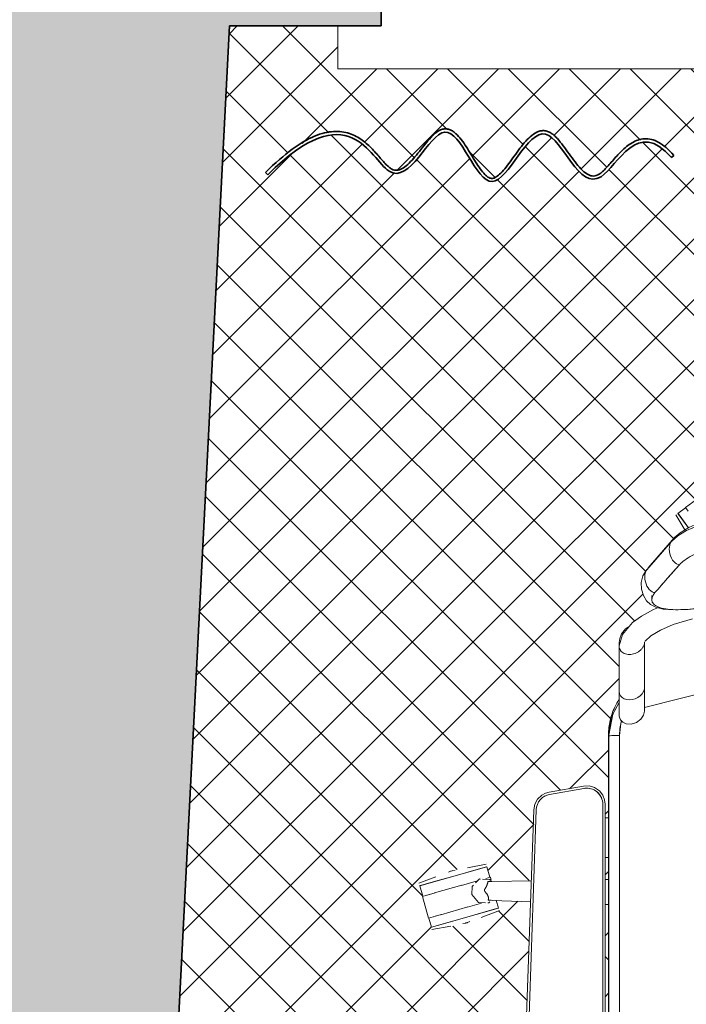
# Model space of a CAD drawing. Header units: centimetres. Extents: x -916 to 134, y 2044 to 2775.
# Tile 212 of 256: x -806 to -744, y 2591 to 2683. Entities that reach past the tile are written whole.
import ezdxf

# ---------------------------------------------------------------- set-up
doc = ezdxf.new("R2010")
doc.units = ezdxf.units.CM
for name, color, linetype, lineweight in [('Meble', 7, 'Continuous', 18), ('Okna', 7, 'Continuous', 18), ('Okna-2', 250, 'Continuous', 35), ('Wzór powierzchni-1', 253, 'Continuous', 18), ('Ściany-1', 254, 'Continuous', 18), ('Ściany-2', 250, 'Continuous', 35)]:
    doc.layers.add(name, color=color, linetype=linetype, lineweight=lineweight)

# ---------------------------------------------------------------- blocks, each defined once
blk = doc.blocks.new('Zasłona - Zasłona-857148-Posadzki')
at = {"layer": 'Okna-2'}
for p, q in [((-745.242, 2667.829), (-745.012, 2668.022)), ((-782.955, 2666.446), (-782.745, 2666.235))]:
    blk.add_line(p, q, dxfattribs=at)
for points, knots in [([(-782.745, 2666.235), (-775.183, 2673.797), (-771.096, 2661.009), (-766.011, 2674.982), (-762.133, 2660.794), (-757.001, 2674.893), (-752.693, 2661.047), (-748.376, 2671.565), (-745.242, 2667.829)], [0, 0, 0, 0, 0.444915, 0.935639, 1.444382, 1.948916, 2.415344, 2.766197, 2.766197, 2.766197, 2.766197]), ([(-745.012, 2668.022), (-745.495, 2668.597), (-746.188, 2669.195), (-747.086, 2669.551), (-747.739, 2669.609), (-748.35, 2669.483), (-749.091, 2669.131), (-749.897, 2668.449), (-750.597, 2667.653), (-751.109, 2667.064), (-751.468, 2666.677), (-751.8, 2666.375), (-752.09, 2666.195), (-752.347, 2666.116), (-752.588, 2666.112), (-752.835, 2666.175), (-753.183, 2666.352), (-753.642, 2666.745), (-754.196, 2667.409), (-754.744, 2668.17), (-755.286, 2668.937), (-755.741, 2669.509), (-756.118, 2669.885), (-756.413, 2670.115), (-756.68, 2670.253), (-756.911, 2670.318), (-757.144, 2670.347), (-757.432, 2670.316), (-757.864, 2670.156), (-758.354, 2669.799), (-758.907, 2669.211), (-759.444, 2668.521), (-759.968, 2667.793), (-760.479, 2667.094), (-760.972, 2666.491), (-761.357, 2666.13), (-761.63, 2665.96), (-761.778, 2665.906), (-761.88, 2665.891), (-761.974, 2665.891), (-762.102, 2665.92), (-762.279, 2666.012), (-762.539, 2666.216), (-762.889, 2666.61), (-763.32, 2667.237), (-763.756, 2667.949), (-764.198, 2668.681), (-764.651, 2669.37), (-765.044, 2669.859), (-765.382, 2670.171), (-765.653, 2670.358), (-765.951, 2670.482), (-766.28, 2670.521), (-766.608, 2670.45), (-766.905, 2670.301), (-767.185, 2670.095), (-767.546, 2669.762), (-767.99, 2669.256), (-768.525, 2668.574), (-769.066, 2667.893), (-769.611, 2667.29), (-770.057, 2666.919), (-770.396, 2666.737), (-770.635, 2666.662), (-770.859, 2666.647), (-771.085, 2666.693), (-771.328, 2666.813), (-771.606, 2667.039), (-771.915, 2667.358), (-772.362, 2667.871), (-772.998, 2668.617), (-773.934, 2669.488), (-775.114, 2670.143), (-776.586, 2670.361), (-778.343, 2669.948), (-780.418, 2668.761), (-782.059, 2667.342), (-782.955, 2666.446)], [-2.766197, -2.766197, -2.766197, -2.766197, -2.714004, -2.687908, -2.661812, -2.635716, -2.60962, -2.557427, -2.505235, -2.479139, -2.453043, -2.426946, -2.40085, -2.374754, -2.348658, -2.322562, -2.296465, -2.244273, -2.192081, -2.139888, -2.087696, -2.035503, -2.009407, -1.983311, -1.957215, -1.944167, -1.931119, -1.905022, -1.878926, -1.826734, -1.774541, -1.722349, -1.670157, -1.617964, -1.565772, -1.513579, -1.487483, -1.461387, -1.448339, -1.435291, -1.409195, -1.383098, -1.357002, -1.30481, -1.252617, -1.200425, -1.148233, -1.09604, -1.043848, -1.017752, -0.991655, -0.965559, -0.939463, -0.913367, -0.887271, -0.861175, -0.835078, -0.782886, -0.730694, -0.678501, -0.626309, -0.574116, -0.54802, -0.521924, -0.495828, -0.469732, -0.443635, -0.417539, -0.391443, -0.365347, -0.313154, -0.260962, -0.20877, -0.156577, -0.104385, -0.052192, 0, 0, 0, 0])]:
    blk.add_open_spline(points, degree=3, knots=knots, dxfattribs=at)
blk = doc.blocks.new('Blocks_Tella Chair_F06375EN - Black-590145-Posadzki')
at = {"layer": 'Meble'}
for p, q in [((-13.752, 33.996), (-15.451, 32.762)), ((-15.451, 32.762), (-13.752, 33.996)), ((-15.504, 30.702), (-16.349, 32.1)), ((-15.434, 32.739), (-16.141, 32.225)), ((-16.141, 32.225), (-15.19, 30.916)), ((-15.451, 32.762), (-15.199, 32.415)), ((-16.747, 29.604), (-19.038, 26.988)), ((-18.731, 27.384), (-16.453, 29.966)), ((-18.901, 27.158), (-18.731, 27.384)), ((-18.581, 24.591), (-18.581, 24.2)), ((-21.607, 20.227), (-21.607, 18.787)), ((-19.238, 16.099), (-19.238, 20.281)), ((-21.605, 19.9), (-21.605, 15.694)), ((-21.607, 18.787), (-21.607, 18.764)), ((-21.605, 15.672), (-21.605, 15.188)), ((-21.604, 15.672), (-21.569, 15.458)), ((-19.479, 15.458), (-19.344, 15.672)), ((-19.344, 15.672), (-19.262, 15.896)), ((-19.262, 15.896), (-19.239, 16.121)), ((-21.604, 15.19), (-21.604, 13.721)), ((-21.569, 15.458), (-21.475, 15.266)), ((-21.475, 15.266), (-21.33, 15.106)), ((-19.662, 15.266), (-19.48, 15.458)), ((-22.602, -20.5), (-22.602, 11.342)), ((-22.57, 11.504), (-22.57, -20.5)), ((-22.57, 11.504), (-22.57, -20.5)), ((-21.576, -20.5), (-21.576, 11.574)), ((-21.573, -20.5), (-21.573, 11.574)), ((-24.927, 6.865), (-28.114, 6.303)), ((-28.075, 6.084), (-24.888, 6.646)), ((-24.888, 6.646), (-28.075, 6.084)), ((-29.536, 4.667), (-30.206, -14.502)), ((-29.983, -14.509), (-29.313, 4.659)), ((-29.313, 4.659), (-29.983, -14.509)), ((-23.128, 5.169), (-23.128, -15.046)), ((-23.128, -15.046), (-23.128, 5.169)), ((-22.905, -15.046), (-22.905, 5.169)), ((-22.602, 3.911), (-22.926, 3.911)), ((-22.909, 0.21), (-22.602, 0.21)), ((-33.916, -0.633), (-40.145, -2.4)), ((-35.707, -0.734), (-33.962, -0.395)), ((-33.636, -1.62), (-33.916, -0.633)), ((-40.23, -2.173), (-38.632, -1.57)), ((-37.48, -1.135), (-37.271, -1.056)), ((-37.067, -0.998), (-36.838, -0.953)), ((-33.999, -1.723), (-33.578, -1.603)), ((-33.578, -1.603), (-33.489, -1.916)), ((-22.91, -1.833), (-22.602, -1.828)), ((-40.145, -2.4), (-39.865, -3.387)), ((-38.763, -3.074), (-36.241, -2.359)), ((-36.261, -2.365), (-34.906, -1.98)), ((-33.439, -2.007), (-29.756, -1.946)), ((-39.48, -3.278), (-39.892, -3.395)), ((-39.892, -3.395), (-39.319, -5.415)), ((-39.319, -5.415), (-39.892, -3.395)), ((-39.448, -3.269), (-39.267, -3.217)), ((-38.713, -3.06), (-39.237, -3.209)), ((-39.053, -6.248), (-32.824, -4.481)), ((-38.19, -5.095), (-35.668, -4.379)), ((-34.41, -4.022), (-35.688, -4.385)), ((-29.825, -3.891), (-33.423, -3.761)), ((-32.824, -4.481), (-33.031, -3.752)), ((-22.602, -4.151), (-22.91, -4.14)), ((-39.319, -5.415), (-38.907, -5.298)), ((-39.292, -5.407), (-39.053, -6.248)), ((-38.874, -5.289), (-38.694, -5.238)), ((-38.664, -5.229), (-38.14, -5.081)), ((-32.738, -4.708), (-34.418, -5.342)), ((-37.262, -6.147), (-39.007, -6.486)), ((-35.902, -5.883), (-36.131, -5.928)), ((-35.479, -5.743), (-35.698, -5.825))]:
    blk.add_line(p, q, dxfattribs=at)
at = {"layer": 'Meble', "flags": 128}
for points in [[(-16.454, 29.965), (-15.939, 30.424), (-15.132, 30.92), (-14.012, 31.411), (-12.643, 31.831), (-10.859, 32.161)], [(-15.172, 30.89), (-15.793, 31.745), (-16.13, 32.21), (-16.141, 32.225)], [(-11.167, 31.852), (-12.772, 31.558), (-14.181, 31.135), (-15.365, 30.618), (-16.153, 30.134), (-16.747, 29.605)], [(-16.679, 29.668), (-16.776, 29.569), (-16.854, 29.438), (-16.91, 29.277), (-16.942, 29.094), (-16.951, 28.894), (-16.935, 28.684), (-16.894, 28.471), (-16.83, 28.263), (-16.746, 28.066), (-16.645, 27.888), (-16.529, 27.734), (-16.402, 27.61), (-16.27, 27.52), (-16.135, 27.465), (-16.004, 27.45)], [(-16.407, 29.999), (-16.44, 29.979), (-16.462, 29.954), (-16.474, 29.927), (-16.474, 29.897), (-16.462, 29.866)], [(-19.038, 26.99), (-19.402, 26.417), (-19.562, 25.799), (-19.541, 25.171), (-19.36, 24.572), (-19.057, 24.091), (-18.682, 23.754), (-18.196, 23.507), (-17.51, 23.329), (-16.527, 23.24), (-15.187, 23.281), (-13.586, 23.485)], [(-18.28, 24.852), (-18.411, 24.867), (-18.546, 24.921), (-18.679, 25.011), (-18.805, 25.135), (-18.922, 25.288), (-19.025, 25.466), (-19.11, 25.662), (-19.174, 25.869), (-19.215, 26.08), (-19.233, 26.289), (-19.225, 26.488), (-19.193, 26.671), (-19.138, 26.83), (-19.061, 26.961), (-19.038, 26.99)], [(-18.683, 27.419), (-18.716, 27.398), (-18.738, 27.374), (-18.75, 27.347), (-18.75, 27.318)], [(-21.605, 19.9), (-21.301, 20.961), (-20.362, 22.063), (-19.529, 22.68), (-18.43, 23.291), (-17.963, 23.484)], [(-19.192, 20.335), (-18.66, 20.834), (-17.776, 21.378), (-16.577, 21.905), (-14.791, 22.414)], [(-20.767, 21.65), (-21.01, 21.482), (-21.39, 21.009), (-21.559, 20.6), (-21.607, 20.227)], [(-19.244, 14.158), (-12.734, 15.811), (-5.309, 16.845), (2.185, 17.057), (9.657, 16.443), (17.015, 15.011), (19.249, 14.393)], [(-21.604, 13.721), (-21.604, 13.512), (-21.604, 14.347), (-21.604, 15.697)], [(-19.24, 14.144), (-19.24, 13.937), (-19.24, 14.764), (-19.24, 16.097)], [(-21.329, 15.106), (-21.137, 14.985), (-20.91, 14.91), (-20.658, 14.885), (-20.394, 14.91), (-20.131, 14.985), (-19.884, 15.106), (-19.663, 15.266)], [(-21.599, 14.629), (-22.205, 13.563), (-22.569, 11.61), (-22.57, 11.507)], [(-19.24, 13.91), (-19.242, 13.844), (-19.347, 13.451), (-19.605, 13.082), (-20.007, 12.784), (-20.483, 12.632), (-20.962, 12.659), (-21.28, 12.815), (-21.475, 13.025)], [(-21.475, 13.025), (-21.552, 13.182), (-21.595, 13.359), (-21.604, 13.484)], [(-21.576, 11.574), (-21.448, 12.696), (-21.383, 12.948)], [(-21.576, 11.574), (-21.831, 11.572), (-22.072, 11.566), (-22.278, 11.555), (-22.437, 11.541), (-22.536, 11.525), (-22.57, 11.507)], [(-24.927, 6.865), (-24.397, 6.876), (-23.888, 6.725), (-23.45, 6.426), (-23.123, 6.007), (-22.958, 5.593), (-22.905, 5.169)], [(-29.536, 4.667), (-29.436, 5.188), (-29.183, 5.654), (-28.799, 6.021), (-28.465, 6.202), (-28.114, 6.303)], [(-40.145, -2.4), (-39.756, -2.29), (-38.685, -1.986), (-37.201, -1.565), (-35.674, -1.132), (-34.486, -0.795), (-33.934, -0.638), (-33.916, -0.633)], [(-37.271, -1.056), (-37.224, -1.042), (-37.127, -1.015), (-37.068, -0.998), (-37.067, -0.998)], [(-37.067, -0.998), (-37.114, -1.011), (-37.212, -1.039), (-37.27, -1.055), (-37.271, -1.056)], [(-34.501, -1.778), (-34.592, -1.774), (-34.947, -2.132)], [(-33.551, -1.912), (-33.63, -1.817), (-34.323, -1.786)], [(-40.009, -2.362), (-40.126, -2.395), (-40.145, -2.4)], [(-35.153, -2.338), (-35.272, -2.458), (-35.305, -3.209)], [(-35.305, -3.209), (-34.69, -3.95), (-34.03, -3.98)], [(-32.824, -4.481), (-33.213, -4.591), (-34.284, -4.895), (-35.768, -5.316), (-37.295, -5.749), (-38.482, -6.086), (-39.034, -6.243), (-39.053, -6.248)], [(-33.817, -3.989), (-33.727, -3.993), (-33.623, -3.889)], [(-32.991, -4.528), (-32.843, -4.486), (-32.824, -4.481)], [(-35.698, -5.825), (-35.745, -5.839), (-35.842, -5.866), (-35.901, -5.883), (-35.902, -5.883)], [(-35.902, -5.883), (-35.855, -5.87), (-35.757, -5.842), (-35.699, -5.826), (-35.698, -5.825)]]:
    blk.add_lwpolyline(points, dxfattribs=at)
at = {"layer": 'Meble'}
for centre, start, end in [((-24.628, 5.169), 360, 100), ((-24.628, 5.169), 97.08939, 100), ((-24.628, 5.169), 52.51804, 96.21393), ((-27.814, 4.607), 100, 178), ((-27.814, 4.607), 100, 173.98607), ((-24.628, 5.169), 360, 49.04395), ((-27.814, 4.607), 174.03357, 178)]:
    blk.add_arc(centre, 1.5, start, end, dxfattribs=at)
for points, knots in [([(-13.012, 29.033), (-13.354, 28.931), (-14.008, 28.705), (-15.143, 28.18), (-15.747, 27.74), (-16.004, 27.45)], [-0.6666667, -0.6666667, -0.6666667, -0.6666667, -0.5, -0.3333333, 0, 0, 0, 0]), ([(-18.28, 24.852), (-18.555, 24.531), (-18.734, 23.925), (-17.815, 23.348), (-16.266, 23.228), (-14.769, 23.331), (-13.977, 23.438), (-13.581, 23.508)], [-1, -1, -1, -1, -0.75, -0.5, -0.25, -0.125, 0, 0, 0, 0]), ([(-18.28, 24.852), (-18.555, 24.531), (-18.734, 23.925), (-17.968, 23.444), (-16.886, 23.276), (-15.892, 23.253), (-14.769, 23.331), (-13.977, 23.438), (-13.581, 23.508)], [-1, -1, -1, -1, -0.75, -0.5, -0.375, -0.25, -0.125, 0, 0, 0, 0]), ([(-21.567, 20.155), (-21.572, 20.137), (-21.595, 20.052), (-21.605, 19.966), (-21.605, 19.9)], [0.76912231, 0.76912231, 0.76912231, 0.76912231, 0.78571429, 0.84980012, 0.84980012, 0.84980012, 0.84980012]), ([(-21.627, 14.909), (-21.772, 14.686), (-22.121, 14.065), (-22.502, 12.964), (-22.6, 12.086), (-22.602, 11.634)], [-0.4328461, -0.4328461, -0.4328461, -0.4328461, -0.3333333, -0.1666667, 0, 0, 0, 0]), ([(-22.602, 11.342), (-22.6, 11.793), (-22.516, 12.548), (-22.287, 13.281), (-22.168, 13.579)], [-1, -1, -1, -1, -0.8333333, -0.7134353, -0.7134353, -0.7134353, -0.7134353]), ([(-21.395, 12.895), (-21.439, 12.739), (-21.535, 12.305), (-21.573, 11.861), (-21.573, 11.574)], [0.8028971, 0.8028971, 0.8028971, 0.8028971, 0.875, 1, 1, 1, 1]), ([(-33.822, -2.037), (-33.816, -2.045), (-33.813, -2.067), (-33.822, -2.112), (-33.833, -2.153), (-33.848, -2.201), (-33.867, -2.257), (-33.884, -2.308), (-33.899, -2.346), (-33.907, -2.369), (-33.914, -2.385), (-33.921, -2.403), (-33.93, -2.426), (-33.941, -2.456), (-33.954, -2.486), (-33.966, -2.51), (-33.975, -2.527), (-33.985, -2.545), (-33.999, -2.568), (-34.024, -2.609), (-34.045, -2.645), (-34.06, -2.668)], [-1, -1, -1, -1, -0.833333, -0.75, -0.666667, -0.583333, -0.5, -0.416667, -0.375, -0.354167, -0.333333, -0.3125, -0.291667, -0.25, -0.208333, -0.1875, -0.166667, -0.145833, -0.125, -0.083333, 0, 0, 0, 0]), ([(-33.994, -3.053), (-33.975, -3.074), (-33.947, -3.107), (-33.913, -3.151), (-33.889, -3.184), (-33.867, -3.219), (-33.848, -3.254), (-33.831, -3.29), (-33.815, -3.325), (-33.801, -3.359), (-33.783, -3.403), (-33.765, -3.456), (-33.752, -3.505), (-33.744, -3.541), (-33.74, -3.567), (-33.738, -3.591), (-33.736, -3.621), (-33.74, -3.666), (-33.755, -3.695), (-33.77, -3.708)], [-1, -1, -1, -1, -0.916667, -0.875, -0.833333, -0.791667, -0.75, -0.708333, -0.666667, -0.625, -0.583333, -0.5, -0.416667, -0.375, -0.333333, -0.291667, -0.25, -0.166667, 0, 0, 0, 0])]:
    blk.add_open_spline(points, degree=3, knots=knots, dxfattribs=at)
for points in [[(-14.832, 28.306), (-15.345, 28.034), (-15.747, 27.74), (-16.004, 27.45)], [(-16.004, 27.45), (-16.763, 26.599), (-17.522, 25.733), (-18.28, 24.852)], [(-16.004, 27.45), (-16.384, 27.024), (-17.142, 26.166), (-17.901, 25.293), (-18.28, 24.852)], [(-19.262, 20.102), (-19.258, 20.119), (-19.255, 20.137), (-19.252, 20.155)], [(-21.604, 19.877), (-21.602, 19.804), (-21.59, 19.732), (-21.569, 19.664)], [(-21.569, 19.664), (-21.547, 19.596), (-21.516, 19.531), (-21.475, 19.472)], [(-21.475, 19.472), (-21.435, 19.413), (-21.337, 19.306), (-21.208, 19.225), (-21.138, 19.192)], [(-20.132, 19.192), (-20.046, 19.225), (-19.963, 19.265), (-19.884, 19.312)], [(-19.884, 19.312), (-19.805, 19.359), (-19.656, 19.467), (-19.472, 19.66), (-19.381, 19.803), (-19.344, 19.877)], [(-19.344, 19.877), (-19.307, 19.951), (-19.28, 20.026), (-19.262, 20.102)], [(-21.138, 19.192), (-21.067, 19.159), (-20.991, 19.134), (-20.91, 19.117)], [(-20.91, 19.117), (-20.83, 19.101), (-20.66, 19.084), (-20.483, 19.101), (-20.394, 19.117)], [(-20.394, 19.117), (-20.306, 19.134), (-20.218, 19.159), (-20.132, 19.192)], [(-21.604, 15.19), (-21.604, 15.182), (-21.603, 15.173), (-21.603, 15.165)], [(-22.546, 12.037), (-22.562, 11.862), (-22.57, 11.685), (-22.57, 11.507)], [(-34.06, -2.668), (-34.083, -2.697), (-34.116, -2.759), (-34.118, -2.832), (-34.112, -2.87)], [(-33.811, -2.023), (-33.818, -2.023), (-33.826, -2.026), (-33.825, -2.032), (-33.822, -2.037)], [(-33.439, -2.007), (-33.485, -2.015), (-33.594, -2.017), (-33.735, -2.018), (-33.811, -2.023)], [(-34.112, -2.87), (-34.101, -2.907), (-34.07, -2.974), (-34.022, -3.029), (-33.994, -3.053)], [(-33.77, -3.708), (-33.784, -3.72), (-33.801, -3.737), (-33.793, -3.745), (-33.782, -3.746)], [(-33.782, -3.746), (-33.71, -3.751), (-33.576, -3.752), (-33.469, -3.755), (-33.423, -3.761)]]:
    blk.add_open_spline(points, degree=3, dxfattribs=at)
blk = doc.blocks.new('PApapetttsy2 - PApapetttsy-921952-Posadzki')
at = {"layer": 'Okna'}
for p, q in [((-512.22, 2682.076), (-512.22, 2678.076)), ((-512.22, 2678.076), (-396.22, 2678.076))]:
    blk.add_line(p, q, dxfattribs=at)

msp = doc.modelspace()

# ---------------------------------------------------------------- hatches: boundary and pattern name
at = {"layer": 'Wzór powierzchni-1'}
h = msp.add_hatch(dxfattribs=at)
h.set_pattern_fill('FP_1', color=256, style=0, pattern_type=2)
h.set_pattern_definition([(45, (0, 0), (-2.828427, 2.828427), []), (135, (0, 0), (-2.828427, -2.828427), [])])
h.paths.add_polyline_path([(-396.22, 2346.076), (-396.22, 2678.076), (-512.22, 2678.076), (-512.22, 2682.076), (-607.22, 2682.076), (-607.22, 2662.076), (-634.22, 2662.076), (-634.22, 2682.076), (-660.22, 2682.076), (-660.22, 2678.076), (-776.22, 2678.076), (-776.22, 2682.076), (-786.307, 2682.076), (-803.539, 2346.076), (-781.92, 2346.076), (-781.92, 2347.476), (-775.92, 2347.476), (-775.92, 2346.476), (-774.32, 2346.476), (-774.32, 2346.076), (-692.32, 2346.076), (-692.32, 2346.476), (-690.72, 2346.476), (-690.72, 2347.476), (-684.72, 2347.476), (-684.72, 2346.076), (-402.355, 2346.076)])
h.paths.add_polyline_path([(-653.738, 2348.275), (-670.337, 2348.275), (-670.497, 2348.435), (-670.497, 2403.115), (-670.337, 2403.275), (-567.457, 2403.275), (-567.297, 2403.115), (-567.297, 2348.435), (-567.457, 2348.275), (-617.826, 2348.275)])
h.paths.add_polyline_path([(-549.874, 2354.517), (-549.944, 2354.809), (-551.176, 2354.549), (-551.576, 2354.653), (-551.698, 2354.718), (-552.029, 2355.073), (-552.204, 2355.655), (-574.129, 2447.085), (-574.167, 2447.268), (-574.163, 2447.446), (-574.031, 2447.865), (-573.751, 2448.152), (-573.656, 2448.221), (-573.226, 2448.359), (-572.447, 2448.579), (-572.494, 2448.843), (-571.537, 2449.073), (-571.438, 2448.788), (-570.21, 2449.038), (-569.835, 2448.937), (-569.692, 2448.852), (-569.383, 2448.519), (-569.411, 2448.471), (-569.256, 2448.138), (-569.159, 2447.91), (-569.159, 2448.249), (-569.05, 2448.739), (-568.786, 2449.23), (-568.447, 2449.592), (-568.135, 2449.819), (-567.344, 2450.079), (-474.179, 2472.421), (-473.779, 2472.463), (-473.263, 2472.381), (-472.67, 2472.075), (-472.348, 2471.796), (-472.017, 2471.271), (-471.901, 2471.069), (-471.925, 2471.55), (-471.811, 2472.075), (-471.547, 2472.566), (-471.318, 2472.848), (-470.896, 2473.155), (-470.105, 2473.415), (-425.375, 2484.108), (-425.159, 2484.131), (-424.644, 2484.049), (-424.089, 2483.774), (-423.729, 2483.464), (-423.398, 2482.939), (-423.349, 2482.939), (-423.411, 2483.256), (-423.393, 2483.826), (-423.215, 2484.153), (-423.03, 2484.322), (-422.935, 2484.391), (-422.505, 2484.53), (-421.727, 2484.749), (-421.773, 2485.014), (-420.817, 2485.243), (-420.747, 2484.952), (-419.515, 2485.212), (-419.114, 2485.108), (-418.993, 2485.043), (-418.661, 2484.688), (-418.487, 2484.106), (-396.561, 2392.675), (-396.524, 2392.493), (-396.528, 2392.315), (-396.659, 2391.896), (-396.967, 2391.589), (-397.189, 2391.481), (-397.465, 2391.402), (-398.243, 2391.182), (-398.197, 2390.918), (-399.153, 2390.688), (-399.252, 2390.973), (-400.48, 2390.723), (-400.856, 2390.824), (-400.998, 2390.909), (-401.308, 2391.242), (-401.28, 2391.29), (-401.434, 2391.623), (-401.565, 2392.166), (-401.856, 2392.096), (-401.596, 2390.864), (-401.7, 2390.464), (-401.765, 2390.342), (-402.12, 2390.011), (-402.702, 2389.836), (-545.712, 2355.543), (-545.908, 2355.499), (-546.044, 2355.512), (-546.448, 2355.641), (-546.736, 2355.921), (-546.805, 2356.016), (-546.926, 2356.376), (-547.163, 2357.225), (-547.446, 2357.131), (-547.342, 2356.822), (-547.276, 2356.376), (-547.297, 2355.935), (-547.475, 2355.608), (-547.687, 2355.419), (-547.755, 2355.369), (-548.326, 2355.198), (-548.964, 2355.011), (-548.917, 2354.747), (-549.598, 2354.584)])
h.paths.add_polyline_path([(-547.657, 2358.135), (-547.372, 2358.234), (-547.626, 2359.437), (-547.521, 2359.837), (-547.423, 2359.993), (-547.103, 2360.289), (-547.055, 2360.261), (-546.768, 2360.405), (-546.482, 2360.514), (-546.698, 2360.492), (-547.214, 2360.573), (-547.768, 2360.849), (-548.144, 2361.18), (-548.46, 2361.684), (-548.508, 2361.681), (-547.68, 2358.234)])
h.paths.add_polyline_path([(-452.829, 2382.949), (-449.243, 2383.85), (-449.459, 2383.828), (-450.087, 2383.959), (-450.573, 2384.22), (-450.929, 2384.549), (-451.22, 2385.02), (-451.338, 2385.24), (-451.31, 2384.753), (-451.427, 2384.216), (-451.691, 2383.725), (-451.994, 2383.389), (-452.342, 2383.136), (-452.632, 2383.024)])
h.paths.add_polyline_path([(-402.09, 2393.069), (-401.798, 2393.139), (-402.7, 2396.725), (-402.693, 2396.409), (-402.807, 2395.884), (-403.071, 2395.393), (-403.374, 2395.056), (-403.869, 2394.747), (-403.869, 2394.698), (-403.552, 2394.76), (-402.982, 2394.743), (-402.655, 2394.565), (-402.486, 2394.38), (-402.355, 2394.123), (-402.304, 2393.96), (-402.092, 2393.076)])
h.paths.add_polyline_path([(-472.848, 2471.777), (-472.858, 2471.796), (-472.861, 2471.796)])
h.paths.add_polyline_path([(-520.364, 2480.243), (-526.07, 2480.943), (-531.506, 2482.815), (-536.434, 2485.776), (-540.639, 2489.697), (-543.936, 2494.406), (-546.182, 2499.698), (-547.279, 2505.342), (-547.179, 2511.09), (-545.886, 2516.692), (-543.456, 2521.902), (-539.996, 2526.493), (-535.657, 2530.265), (-530.629, 2533.052), (-525.131, 2534.733), (-519.404, 2535.234), (-513.698, 2534.534), (-508.262, 2532.662), (-503.334, 2529.701), (-499.13, 2525.78), (-495.832, 2521.071), (-493.586, 2515.779), (-492.489, 2510.135), (-492.589, 2504.387), (-493.882, 2498.785), (-496.312, 2493.575), (-499.772, 2488.984), (-504.111, 2485.212), (-509.139, 2482.425), (-514.637, 2480.744)])
h.paths.add_polyline_path([(-424.228, 2483.445), (-424.238, 2483.464), (-424.242, 2483.464)])
h.paths.add_polyline_path([(-767.526, 2598.096), (-767.165, 2598.128), (-767.307, 2598.128), (-767.49, 2598.102)])
h.paths.add_polyline_path([(-756.976, 2610.671), (-756.863, 2610.734), (-756.971, 2610.673)])
h.paths.add_polyline_path([(-744.787, 2636.676), (-744.625, 2636.336), (-744.704, 2636.521), (-744.758, 2636.621)])
h.paths.add_polyline_path([(-699.243, 2621.35), (-698.893, 2621.675), (-699.222, 2621.37)])
h.paths.add_polyline_path([(-695.634, 2617.864), (-695.984, 2617.539), (-695.655, 2617.844)])
h.paths.add_polyline_path([(-699.047, 2609.585), (-699.012, 2609.533), (-699.039, 2609.553)])
h.paths.add_polyline_path([(-786.307, 2504.021), (-786.683, 2504.021), (-786.683, 2584.021), (-751.085, 2584.021), (-751.085, 2600.371), (-751.393, 2600.382), (-751.399, 2589.476), (-751.413, 2589.476), (-751.517, 2588.931), (-751.611, 2588.629), (-752.109, 2588.088), (-752.266, 2587.993), (-752.642, 2587.864), (-752.873, 2587.775), (-755.287, 2587.745), (-757.638, 2588.42), (-758.21, 2588.784), (-758.349, 2588.945), (-758.535, 2589.266), (-758.626, 2589.529), (-758.668, 2589.687), (-758.668, 2590.019), (-758.685, 2590.06), (-758.353, 2599.596), (-758.317, 2600.631), (-761.508, 2600.746), (-761.274, 2599.995), (-761.16, 2599.966), (-761.358, 2599.754), (-763.103, 2599.039), (-764.244, 2598.68), (-765.151, 2598.445), (-766.095, 2598.242), (-767.49, 2598.035), (-767.541, 2598.102), (-767.623, 2598.133), (-767.536, 2598.273), (-768.662, 2602.167), (-768.775, 2602.195), (-768.574, 2602.408), (-766.67, 2603.177), (-764.796, 2603.713), (-763.845, 2603.919), (-762.445, 2604.126), (-762.445, 2604.049), (-762.364, 2603.991), (-762.37, 2603.935), (-762.382, 2603.829), (-762.119, 2602.902), (-762.061, 2602.918), (-761.923, 2602.567), (-761.871, 2602.515), (-758.244, 2602.615), (-757.954, 2609.374), (-757.784, 2610), (-757.412, 2610.422), (-757.235, 2610.566), (-756.558, 2610.832), (-753.403, 2611.345), (-753.372, 2611.304), (-753.065, 2611.403), (-752.801, 2611.385), (-752.075, 2611.055), (-751.74, 2610.715), (-751.511, 2610.326), (-751.422, 2610.014), (-751.391, 2608.431), (-751.085, 2608.431), (-751.054, 2616.435), (-750.92, 2617.526), (-750.401, 2618.896), (-750.084, 2619.475), (-750.09, 2623.959), (-750.052, 2624.995), (-749.87, 2625.366), (-749.376, 2626.075), (-749.124, 2626.294), (-748.504, 2626.846), (-747.684, 2627.393), (-746.581, 2628.047), (-747.058, 2628.222), (-747.409, 2628.502), (-747.713, 2628.908), (-748.001, 2629.579), (-748.007, 2630.486), (-747.911, 2630.81), (-747.44, 2631.601), (-744.509, 2634.871), (-744.071, 2635.235), (-744.832, 2636.621), (-744.787, 2636.732), (-744.756, 2636.766), (-744.625, 2636.747), (-741.358, 2639.145), (-741.354, 2639.256), (-741.17, 2639.219), (-739.699, 2637.592), (-739.029, 2636.713), (-736.21, 2637.008), (-733.813, 2637.195), (-730.431, 2637.338), (-727.862, 2637.37), (-725.433, 2637.332), (-721.972, 2637.163), (-719.749, 2636.981), (-716.746, 2636.626), (-715.756, 2636.415), (-714.591, 2636.081), (-713.367, 2635.552), (-712.692, 2635.171), (-712.184, 2634.751), (-711.546, 2634.067), (-710.174, 2632.537), (-709.734, 2632.024), (-709.689, 2631.933), (-709.048, 2630.974), (-708.949, 2630.525), (-709, 2629.689), (-709.227, 2629.116), (-709.649, 2628.58), (-710.251, 2628.221), (-710.476, 2628.155), (-709.546, 2627.708), (-708.523, 2627.065), (-707.26, 2625.965), (-706.9, 2625.162), (-706.874, 2624.608), (-706.868, 2619.382), (-706.408, 2618.567), (-706.014, 2617.337), (-705.882, 2615.863), (-705.882, 2615.337), (-700.607, 2618.166), (-701.178, 2618.69), (-701.286, 2618.69), (-701.255, 2618.902), (-700.075, 2620.438), (-699.262, 2621.329), (-698.613, 2621.969), (-697.876, 2622.639), (-696.779, 2623.503), (-696.653, 2623.485), (-696.628, 2623.473), (-696.628, 2623.325), (-693.699, 2620.524), (-693.591, 2620.524), (-693.624, 2620.312), (-694.96, 2618.6), (-696.264, 2617.245), (-697.02, 2616.558), (-698.09, 2615.706), (-698.101, 2615.784), (-698.227, 2615.784), (-698.251, 2615.822), (-698.274, 2615.913), (-698.987, 2616.602), (-699.062, 2616.59), (-699.294, 2616.788), (-699.466, 2616.769), (-705.882, 2612.897), (-705.882, 2608.431), (-705.575, 2608.431), (-705.536, 2609.69), (-705.487, 2609.69), (-705.536, 2610.027), (-705.424, 2610.365), (-705.016, 2610.95), (-704.662, 2611.201), (-704.204, 2611.377), (-703.881, 2611.41), (-702.311, 2611.167), (-700.121, 2610.734), (-699.855, 2610.605), (-699.537, 2610.414), (-699.22, 2610.033), (-699.117, 2609.865), (-698.95, 2609.18), (-698.614, 2599.596), (-698.321, 2590.012), (-698.399, 2589.371), (-698.5, 2589.128), (-698.738, 2588.795), (-698.926, 2588.623), (-699.09, 2588.516), (-699.334, 2588.397), (-699.361, 2588.367), (-701.707, 2587.745), (-704.182, 2587.815), (-704.637, 2587.983), (-704.994, 2588.203), (-705.385, 2588.703), (-705.437, 2588.819), (-705.513, 2589.158), (-705.575, 2590.06), (-705.578, 2604.733), (-705.882, 2604.733), (-705.882, 2584.021), (-666.683, 2584.021), (-666.683, 2504.021), (-761.474, 2504.021)])
h.paths.add_polyline_path([(-466.325, 2533.332), (-468.381, 2533.694), (-470.274, 2534.575), (-524.273, 2568.928), (-525.887, 2570.287), (-527.074, 2571.979), (-527.79, 2573.94), (-527.974, 2576.019), (-527.602, 2578.098), (-526.732, 2579.967), (-487.772, 2641.154), (-487.166, 2641.888), (-486.822, 2642.212), (-486.027, 2642.809), (-484.864, 2643.34), (-483.468, 2643.6), (-481.773, 2643.571), (-480.535, 2643.184), (-479.686, 2642.742), (-422.312, 2606.242), (-421.099, 2605.24), (-420.34, 2604.173), (-419.869, 2603.124), (-419.585, 2601.659), (-419.617, 2600.15), (-419.948, 2598.981), (-420.705, 2597.589), (-459.234, 2537.026), (-460.712, 2535.33), (-462.283, 2534.229), (-464.245, 2533.514), (-465.953, 2533.364)])
h.paths.add_polyline_path([(-701.707, 2587.96), (-701.739, 2587.993), (-701.973, 2587.964)])
h.paths.add_polyline_path([(-755.26, 2587.96), (-755.287, 2588), (-755.287, 2587.967)])
h.paths.add_polyline_path([(-764.79, 2598.545), (-763.788, 2598.83), (-763.846, 2598.818), (-764.725, 2598.568), (-764.801, 2598.55)])
h.paths.add_polyline_path([(-758.315, 2600.679), (-758.315, 2600.679), (-758.374, 2600.68)])
h.paths.add_polyline_path([(-751.393, 2602.688), (-751.085, 2602.717), (-751.085, 2604.733), (-751.39, 2604.733), (-751.393, 2602.717)])
h.paths.add_polyline_path([(-766.155, 2603.322), (-765.222, 2603.591), (-766.148, 2603.332)])
h.paths.add_polyline_path([(-747.296, 2629.666), (-747.521, 2630.019), (-747.677, 2630.489), (-747.715, 2630.812), (-747.657, 2631.247), (-747.709, 2631.009), (-747.699, 2630.601), (-747.593, 2630.182), (-747.405, 2629.809)])
h.paths.add_polyline_path([(-709.68, 2629.817), (-709.431, 2630.226), (-709.317, 2630.554), (-709.263, 2630.989), (-709.305, 2631.357), (-709.271, 2631.155), (-709.277, 2630.765), (-709.38, 2630.346), (-709.618, 2629.9)])
h.paths.add_polyline_path([(-739.054, 2636.71), (-739.054, 2636.748), (-739.397, 2637.187), (-739.364, 2637.134), (-739.074, 2636.733)])
h.paths.add_polyline_path([(-761.968, 2667.599), (-762.442, 2667.775), (-763.058, 2668.39), (-763.563, 2669.097), (-765.163, 2671.529), (-765.627, 2671.978), (-766.102, 2672.196), (-766.591, 2672.123), (-767.097, 2671.774), (-767.837, 2670.962), (-769.277, 2669.233), (-769.905, 2668.694), (-770.542, 2668.408), (-771.076, 2668.395), (-771.707, 2668.749), (-772.93, 2670.072), (-773.36, 2670.511), (-774.045, 2671.14), (-775.155, 2671.756), (-776.541, 2671.961), (-778.322, 2671.509), (-780.439, 2670.242), (-782.745, 2668.235), (-782.955, 2668.446), (-780.264, 2670.736), (-778.209, 2671.875), (-776.525, 2672.258), (-775.062, 2672.035), (-773.874, 2671.378), (-772.749, 2670.306), (-771.522, 2668.975), (-771.008, 2668.681), (-770.452, 2668.741), (-770.03, 2668.958), (-769.277, 2669.677), (-768.382, 2670.757), (-767.503, 2671.774), (-767.106, 2672.123), (-766.709, 2672.394), (-766.054, 2672.489), (-765.433, 2672.196), (-764.798, 2671.529), (-764.258, 2670.757), (-762.904, 2668.671), (-762.688, 2668.39), (-762.167, 2667.978), (-761.946, 2667.893), (-761.611, 2667.978), (-761.175, 2668.307), (-760.467, 2669.131), (-758.544, 2671.587), (-757.954, 2672.073), (-757.265, 2672.32), (-756.599, 2672.207), (-755.988, 2671.752), (-755.108, 2670.673), (-753.749, 2668.89), (-753.19, 2668.381), (-752.665, 2668.135), (-752.157, 2668.18), (-751.542, 2668.614), (-749.749, 2670.518), (-748.959, 2671.166), (-747.767, 2671.572), (-746.436, 2671.262), (-745.012, 2670.022), (-745.242, 2669.829), (-746.583, 2671), (-747.781, 2671.275), (-748.816, 2670.913), (-749.945, 2669.931), (-751.35, 2668.398), (-752.06, 2667.905), (-752.728, 2667.847), (-753.362, 2668.139), (-754.132, 2668.89), (-754.869, 2669.842), (-755.815, 2671.102), (-756.194, 2671.539), (-756.729, 2671.939), (-757.299, 2672.019), (-757.804, 2671.821), (-758.344, 2671.375), (-759.199, 2670.347), (-760.783, 2668.307), (-761.175, 2667.945), (-761.48, 2667.716), (-761.946, 2667.604)])
h.paths.add_polyline_path([(-418.968, 2667.599), (-419.442, 2667.775), (-420.058, 2668.39), (-420.484, 2668.975), (-422.163, 2671.529), (-422.627, 2671.978), (-423.102, 2672.196), (-423.591, 2672.123), (-424.097, 2671.774), (-424.837, 2670.962), (-426.277, 2669.233), (-426.905, 2668.694), (-427.542, 2668.408), (-428.076, 2668.395), (-428.707, 2668.749), (-429.93, 2670.072), (-430.36, 2670.511), (-431.045, 2671.14), (-432.155, 2671.756), (-433.541, 2671.961), (-435.322, 2671.509), (-437.439, 2670.242), (-439.745, 2668.235), (-439.955, 2668.446), (-437.264, 2670.736), (-435.209, 2671.875), (-433.525, 2672.258), (-432.062, 2672.035), (-430.874, 2671.378), (-429.749, 2670.306), (-428.522, 2668.975), (-428.008, 2668.681), (-427.498, 2668.717), (-427.011, 2668.975), (-426.307, 2669.642), (-425.382, 2670.757), (-424.503, 2671.774), (-424.106, 2672.123), (-423.709, 2672.394), (-423.054, 2672.489), (-422.433, 2672.196), (-421.798, 2671.529), (-421.258, 2670.757), (-419.904, 2668.671), (-419.596, 2668.307), (-419.167, 2667.978), (-418.946, 2667.893), (-418.611, 2667.978), (-418.175, 2668.307), (-417.467, 2669.131), (-415.544, 2671.587), (-414.954, 2672.073), (-414.265, 2672.32), (-413.599, 2672.207), (-412.988, 2671.752), (-412.108, 2670.673), (-410.749, 2668.89), (-410.19, 2668.381), (-409.665, 2668.135), (-409.157, 2668.18), (-408.542, 2668.614), (-406.749, 2670.518), (-405.959, 2671.166), (-404.767, 2671.572), (-403.436, 2671.262), (-402.012, 2670.022), (-402.242, 2669.829), (-403.583, 2671), (-404.781, 2671.275), (-405.816, 2670.913), (-406.945, 2669.931), (-408.35, 2668.398), (-409.06, 2667.905), (-409.728, 2667.847), (-410.362, 2668.139), (-411.132, 2668.89), (-411.869, 2669.842), (-412.815, 2671.102), (-413.194, 2671.539), (-413.729, 2671.939), (-414.299, 2672.019), (-414.804, 2671.821), (-415.344, 2671.375), (-416.199, 2670.347), (-417.783, 2668.307), (-418.175, 2667.945), (-418.48, 2667.716), (-418.946, 2667.604)])
h.paths.add_polyline_path([(-582.768, 2667.599), (-583.242, 2667.775), (-583.858, 2668.39), (-584.363, 2669.097), (-585.963, 2671.529), (-586.427, 2671.978), (-586.902, 2672.196), (-587.391, 2672.123), (-587.897, 2671.774), (-588.637, 2670.962), (-590.077, 2669.233), (-590.705, 2668.694), (-591.342, 2668.408), (-591.876, 2668.395), (-592.507, 2668.749), (-593.73, 2670.072), (-594.16, 2670.511), (-594.845, 2671.14), (-595.955, 2671.756), (-597.341, 2671.961), (-599.122, 2671.509), (-601.239, 2670.242), (-603.545, 2668.235), (-603.755, 2668.446), (-601.064, 2670.736), (-599.009, 2671.875), (-597.325, 2672.258), (-595.862, 2672.035), (-594.674, 2671.378), (-593.549, 2670.306), (-592.322, 2668.975), (-591.808, 2668.681), (-591.298, 2668.717), (-590.83, 2668.958), (-590.077, 2669.677), (-589.182, 2670.757), (-588.303, 2671.774), (-587.906, 2672.123), (-587.509, 2672.394), (-586.854, 2672.489), (-586.233, 2672.196), (-585.598, 2671.529), (-585.058, 2670.757), (-583.704, 2668.671), (-583.396, 2668.307), (-582.967, 2667.978), (-582.746, 2667.893), (-582.411, 2667.978), (-581.914, 2668.374), (-581.194, 2669.226), (-579.344, 2671.587), (-578.754, 2672.073), (-578.065, 2672.32), (-577.399, 2672.207), (-576.788, 2671.752), (-575.908, 2670.673), (-574.549, 2668.89), (-573.99, 2668.381), (-573.465, 2668.135), (-572.957, 2668.18), (-572.342, 2668.614), (-570.549, 2670.518), (-569.759, 2671.166), (-568.567, 2671.572), (-567.236, 2671.262), (-565.812, 2670.022), (-566.042, 2669.829), (-567.383, 2671), (-568.581, 2671.275), (-569.616, 2670.913), (-570.745, 2669.931), (-572.15, 2668.398), (-572.86, 2667.905), (-573.528, 2667.847), (-574.162, 2668.139), (-574.932, 2668.89), (-575.66, 2669.829), (-576.615, 2671.102), (-576.994, 2671.539), (-577.529, 2671.939), (-578.099, 2672.019), (-578.604, 2671.821), (-579.144, 2671.375), (-579.999, 2670.347), (-581.583, 2668.307), (-581.975, 2667.945), (-582.28, 2667.716), (-582.746, 2667.604)])
h.paths.add_polyline_path([(-655.968, 2667.599), (-656.442, 2667.775), (-657.058, 2668.39), (-657.563, 2669.097), (-659.163, 2671.529), (-659.627, 2671.978), (-660.102, 2672.196), (-660.591, 2672.123), (-661.097, 2671.774), (-661.837, 2670.962), (-663.277, 2669.233), (-663.905, 2668.694), (-664.542, 2668.408), (-665.076, 2668.395), (-665.707, 2668.749), (-666.93, 2670.072), (-667.36, 2670.511), (-668.045, 2671.14), (-669.155, 2671.756), (-670.541, 2671.961), (-672.322, 2671.509), (-674.439, 2670.242), (-676.745, 2668.235), (-676.955, 2668.446), (-674.264, 2670.736), (-672.209, 2671.875), (-670.525, 2672.258), (-669.062, 2672.035), (-667.874, 2671.378), (-666.749, 2670.306), (-665.522, 2668.975), (-665.008, 2668.681), (-664.498, 2668.717), (-664.03, 2668.958), (-663.277, 2669.677), (-662.382, 2670.757), (-661.503, 2671.774), (-661.106, 2672.123), (-660.709, 2672.394), (-660.054, 2672.489), (-659.433, 2672.196), (-658.798, 2671.529), (-658.258, 2670.757), (-656.904, 2668.671), (-656.596, 2668.307), (-656.167, 2667.978), (-655.946, 2667.893), (-655.611, 2667.978), (-655.175, 2668.307), (-654.467, 2669.131), (-652.544, 2671.587), (-651.954, 2672.073), (-651.265, 2672.32), (-650.599, 2672.207), (-649.988, 2671.752), (-649.108, 2670.673), (-647.749, 2668.89), (-647.19, 2668.381), (-646.665, 2668.135), (-646.157, 2668.18), (-645.542, 2668.614), (-643.749, 2670.518), (-642.959, 2671.166), (-641.767, 2671.572), (-640.436, 2671.262), (-639.012, 2670.022), (-639.242, 2669.829), (-640.583, 2671), (-641.781, 2671.275), (-642.816, 2670.913), (-643.945, 2669.931), (-645.35, 2668.398), (-646.06, 2667.905), (-646.728, 2667.847), (-647.362, 2668.139), (-648.132, 2668.89), (-648.86, 2669.829), (-649.815, 2671.102), (-650.194, 2671.539), (-650.729, 2671.939), (-651.299, 2672.019), (-651.804, 2671.821), (-652.344, 2671.375), (-653.199, 2670.347), (-654.783, 2668.307), (-655.175, 2667.945), (-655.48, 2667.716), (-655.946, 2667.604)])
at = {"layer": 'Ściany-1'}
h = msp.add_hatch(color=256, dxfattribs=at)
h.paths.add_polyline_path([(109.517, 2682.076), (109.517, 2775.076), (-136.22, 2775.076), (-136.22, 2682.076), (28.589, 2682.076)])
h.paths.add_polyline_path([(-244.22, 2682.076), (-244.22, 2775.076), (-400.22, 2775.076), (-400.22, 2682.076), (-258.707, 2682.076)])
h.paths.add_polyline_path([(-508.22, 2682.076), (-508.22, 2775.076), (-664.22, 2775.076), (-664.22, 2682.076), (-510.091, 2682.076)])
h.paths.add_polyline_path([(-786.307, 2682.076), (-772.22, 2682.076), (-772.22, 2775.076), (-878.385, 2775.076), (-883.154, 2682.076), (-797.386, 2682.076)])
msp.add_hatch(color=256, dxfattribs=at).paths.add_polyline_path([(-833.298, 2044.076), (-819.028, 2044.076), (-786.307, 2682.076), (-883.154, 2682.076), (-915.875, 2044.076)])

# ---------------------------------------------------------------- linework, layer by layer
at = {"layer": 'Ściany-2'}
for p, q in [((-772.22, 2682.076), (-772.22, 2740.026)), ((-803.539, 2346.076), (-786.307, 2682.076)), ((-786.307, 2682.076), (-772.22, 2682.076))]:
    msp.add_line(p, q, dxfattribs=at)

# ---------------------------------------------------------------- block references
at = {"layer": 'Meble'}
msp.add_blockref('Blocks_Tella Chair_F06375EN - Black-590145-Posadzki', (-728.483, 2604.521), dxfattribs=at)
at = {"layer": 'Okna'}
for name, p in [('PApapetttsy2 - PApapetttsy-921952-Posadzki', (-264, 0)), ('Zasłona - Zasłona-857148-Posadzki', (0, 2))]:
    msp.add_blockref(name, p, dxfattribs=at)

doc.saveas('drawing.dxf')
